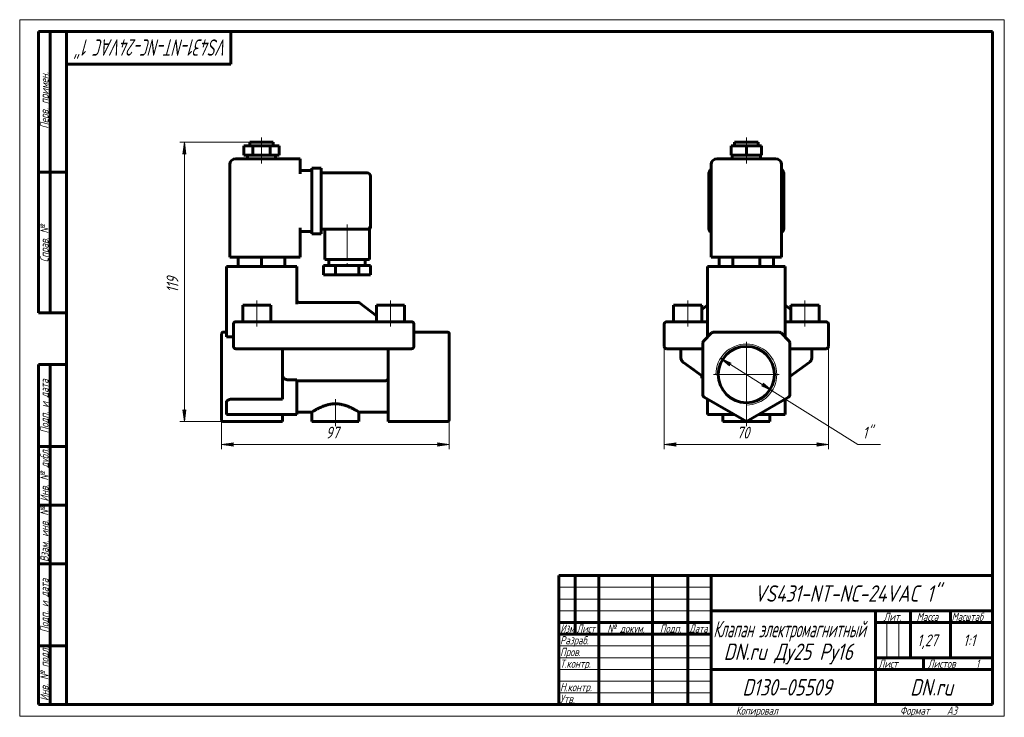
# Model space of a CAD drawing. Header units: millimetres. Extents: x 0 to 420, y 0 to 297.
import ezdxf

# ---------------------------------------------------------------- set-up
doc = ezdxf.new("R2010")
doc.units = ezdxf.units.MM
for name, pattern in [('K5LT_AXLED', [19.5, 15, -1.5, 1.5, -1.5]), ('K5LT_BASIC', [0]), ('K5LT_THIN', [0])]:
    doc.linetypes.add(name, pattern=pattern)
doc.layers.add('Системный слой', color=7, linetype='Continuous')
doc.layers.add('Системный слой (1)', color=7, linetype='Continuous', true_color=0x6c6c6c)
doc.styles.add('KDIMTEXTSTYLE', font='GOST_AU.SHX', dxfattribs={"width": 0.96, "oblique": 15, "height": 5})
doc.styles.add('KTEXTSTYLE', font='GOST_AU.SHX', dxfattribs={"width": 0.96, "height": 5})
doc.dimstyles.new('KDIMSTYLE (1.00)', dxfattribs={"dimtxt": 5, "dimasz": 1, "dimexe": 2, "dimexo": 0, "dimgap": 1, "dimtad": 1, "dimtxsty": 'KDIMTEXTSTYLE', "dimsah": 1, "dimcen": 0, "dimdle": 1, "dimadec": 0, "dimazin": 0, "dimtfac": 0.667, "dimtmove": 0, "dimatfit": 3, "dimfxl": 1, "dimtvp": 1, "dimtolj": 1, "dimtzin": 0, "dimarcsym": 0})

# ---------------------------------------------------------------- blocks, each defined once
blk = doc.blocks.new('U0')
at = {"layer": 'Системный слой (1)', "color": 150, "linetype": 'K5LT_BASIC', "lineweight": 60, "true_color": 0x0080ff}
for q in [(293.46, 172.04), (293.46, 172.03), (293.46, 172.03)]:
    blk.add_line((293.46, 172.03), q, dxfattribs=at)
blk = doc.blocks.new('U1')
at = {"layer": 'Системный слой (1)', "color": 150, "linetype": 'K5LT_BASIC', "lineweight": 60, "true_color": 0x0080ff}
for q in [(326.46, 172.04), (326.46, 172.03), (326.46, 172.03)]:
    blk.add_line((326.46, 172.03), q, dxfattribs=at)
blk = doc.blocks.new('D0')
at = {"layer": 'Системный слой (1)'}
for points in [[(274.96, 115.88), (279.96, 116.54), (279.46, 115.88), (279.96, 115.22)], [(344.96, 115.88), (339.96, 116.54), (340.46, 115.88), (339.96, 115.22)]]:
    blk.add_hatch(color=7, dxfattribs=at).paths.add_polyline_path(points)
at = {"layer": 'Системный слой (1)', "color": 7, "linetype": 'K5LT_THIN', "lineweight": 18}
for p, q in [((274.96, 162.47), (274.96, 113.88)), ((344.96, 162.47), (344.96, 113.88)), ((274.96, 115.88), (279.96, 116.54)), ((279.96, 115.22), (274.96, 115.88)), ((279.96, 116.54), (279.46, 115.88)), ((279.46, 115.88), (279.96, 115.22)), ((340.46, 115.88), (339.96, 116.54)), ((339.96, 116.54), (344.96, 115.88)), ((344.96, 115.88), (339.96, 115.22)), ((339.96, 115.22), (340.46, 115.88))]:
    blk.add_line(p, q, dxfattribs=at)
blk.add_wipeout([(305.87, 116.88), (305.87, 124.26), (313.72, 124.26), (313.72, 116.88)]).dxf.layer = 'Системный слой (1)'
blk.add_line((274.96, 115.88), (344.96, 115.88), dxfattribs=at)
at = {"layer": 'Системный слой (1)', "color": 7, "insert": (305.87, 123.47), "char_height": 5, "attachment_point": 1, "style": 'KTEXTSTYLE'}
blk.add_mtext('\\H5.0;\\W1.000;\\Q15;\\Q15;\\W0.965;70', dxfattribs=at)
blk = doc.blocks.new('KDIMARROW_01')
at = {"layer": 'Системный слой'}
blk.add_hatch(color=0, dxfattribs=at).paths.add_polyline_path([(-5, -0.66), (0, 0), (-5, 0.66), (-4.5, 0)])
at = {"layer": 'Системный слой', "color": 0, "linetype": 'K5LT_THIN', "lineweight": 18}
for p, q in [((-4.5, 0), (-5, 0.66)), ((-5, 0.66), (0, 0)), ((0, 0), (-5, -0.66)), ((-5, -0.66), (-4.5, 0))]:
    blk.add_line(p, q, dxfattribs=at)
at = {"layer": 'Системный слой (1)', "color": 0, "linetype": 'K5LT_THIN', "lineweight": 18}
blk.add_line((86.15, 145.72), (85.15, 145.72), dxfattribs=at)
blk = doc.blocks.new('D1')
at = {"layer": 'Системный слой (1)'}
for points in [[(303.53, 150.53), (298.94, 152.63), (302.83, 149.41), (302.76, 150.24)], [(320.97, 138.82), (317.09, 142.03), (317.16, 141.21), (316.39, 140.92)]]:
    blk.add_hatch(color=7, dxfattribs=at).paths.add_polyline_path(points)
at = {"layer": 'Системный слой (1)', "color": 7, "linetype": 'K5LT_THIN', "lineweight": 18}
for p, q in [((298.94, 152.63), (303.53, 150.53)), ((302.83, 149.41), (298.94, 152.63)), ((298.94, 152.63), (320.97, 138.82)), ((303.53, 150.53), (302.76, 150.24)), ((302.76, 150.24), (302.83, 149.41)), ((316.39, 140.92), (317.16, 141.21)), ((320.97, 138.82), (316.39, 140.92)), ((317.16, 141.21), (317.09, 142.03)), ((317.09, 142.03), (320.97, 138.82))]:
    blk.add_line(p, q, dxfattribs=at)
blk.add_wipeout([(359.56, 116.88), (359.56, 124.26), (364.99, 124.26), (364.99, 116.88)]).dxf.layer = 'Системный слой (1)'
for p, q in [((320.97, 138.82), (357.56, 115.88)), ((357.56, 115.88), (367.21, 115.88))]:
    blk.add_line(p, q, dxfattribs=at)
at = {"layer": 'Системный слой (1)', "color": 7, "insert": (359.56, 123.47), "char_height": 5, "attachment_point": 1, "style": 'KTEXTSTYLE'}
blk.add_mtext('\\H5.0;\\W1.000;\\Q15;\\Q15;\\W0.965;1"', dxfattribs=at)
blk = doc.blocks.new('U2')
at = {"layer": 'Системный слой (1)', "color": 30, "linetype": 'K5LT_AXLED', "lineweight": 18, "true_color": 0xff8000}
for q in [(309.96, 159.72), (295.96, 145.72), (323.96, 145.72), (309.96, 131.72)]:
    blk.add_line((309.96, 145.72), q, dxfattribs=at)
blk = doc.blocks.new('U3')
at = {"layer": 'Системный слой (1)', "color": 150, "linetype": 'K5LT_BASIC', "lineweight": 60, "true_color": 0x0080ff}
for p, q in [((118.15, 129.72), (124.65, 129.72)), ((144.65, 129.72), (157.15, 129.72))]:
    blk.add_line(p, q, dxfattribs=at)
blk = doc.blocks.new('U4')
at = {"layer": 'Системный слой (1)', "color": 150, "linetype": 'K5LT_BASIC', "lineweight": 60, "true_color": 0x0080ff}
for p, q in [((149.65, 208.98), (149.65, 209.13)), ((149.65, 208.84), (149.65, 208.84))]:
    blk.add_line(p, q, dxfattribs=at)
blk = doc.blocks.new('U5')
at = {"layer": 'Системный слой (1)', "color": 150, "linetype": 'K5LT_BASIC', "lineweight": 60, "true_color": 0x0080ff}
for p in [(149.65, 209.22), (149.65, 208.84), (149.65, 208.84)]:
    blk.add_line(p, (149.65, 208.84), dxfattribs=at)
blk = doc.blocks.new('D2')
at = {"layer": 'Системный слой (1)'}
for points in [[(86.15, 115.88), (91.15, 116.54), (90.65, 115.88), (91.15, 115.22)], [(183.15, 115.88), (178.15, 116.54), (178.65, 115.88), (178.15, 115.22)]]:
    blk.add_hatch(color=7, dxfattribs=at).paths.add_polyline_path(points)
at = {"layer": 'Системный слой (1)', "color": 7, "linetype": 'K5LT_THIN', "lineweight": 18}
for p, q in [((183.15, 148.14), (183.15, 113.88)), ((86.15, 145.72), (86.15, 113.88)), ((86.15, 115.88), (91.15, 116.54)), ((91.15, 115.22), (86.15, 115.88)), ((91.15, 116.54), (90.65, 115.88)), ((90.65, 115.88), (91.15, 115.22)), ((178.65, 115.88), (178.15, 116.54)), ((178.15, 116.54), (183.15, 115.88)), ((183.15, 115.88), (178.15, 115.22)), ((178.15, 115.22), (178.65, 115.88))]:
    blk.add_line(p, q, dxfattribs=at)
blk.add_wipeout([(130.57, 116.88), (130.57, 124.26), (138.41, 124.26), (138.41, 116.88)]).dxf.layer = 'Системный слой (1)'
blk.add_line((183.15, 115.88), (86.15, 115.88), dxfattribs=at)
at = {"layer": 'Системный слой (1)', "color": 7, "insert": (130.57, 123.47), "char_height": 5, "attachment_point": 1, "style": 'KTEXTSTYLE'}
blk.add_mtext('\\H5.0;\\W1.000;\\Q15;\\Q15;\\W0.965;97', dxfattribs=at)
blk = doc.blocks.new('D3')
at = {"layer": 'Системный слой (1)'}
for points in [[(70.92, 239.72), (70.26, 244.72), (69.6, 239.72), (70.26, 240.22)], [(70.26, 125.72), (70.92, 130.72), (70.26, 130.22), (69.6, 130.72)]]:
    blk.add_hatch(color=7, dxfattribs=at).paths.add_polyline_path(points)
at = {"layer": 'Системный слой (1)', "color": 7, "linetype": 'K5LT_THIN', "lineweight": 18}
for p, q in [((98.15, 244.72), (68.26, 244.72)), ((69.6, 239.72), (70.26, 244.72)), ((70.26, 244.72), (70.92, 239.72)), ((70.26, 240.22), (69.6, 239.72)), ((70.92, 239.72), (70.26, 240.22)), ((70.26, 125.72), (69.6, 130.72)), ((69.6, 130.72), (70.26, 130.22)), ((70.26, 130.22), (70.92, 130.72)), ((70.92, 130.72), (70.26, 125.72)), ((90.87, 125.72), (68.26, 125.72))]:
    blk.add_line(p, q, dxfattribs=at)
blk.add_wipeout([(69.26, 180.61), (61.88, 180.61), (61.88, 189.47), (69.26, 189.47)]).dxf.layer = 'Системный слой (1)'
blk.add_line((70.26, 125.72), (70.26, 244.72), dxfattribs=at)
at = {"layer": 'Системный слой (1)', "color": 7, "insert": (62.67, 180.61), "char_height": 5, "attachment_point": 1, "rotation": 90, "style": 'KTEXTSTYLE'}
blk.add_mtext('\\H5.0;\\W1.000;\\Q15;\\Q15;\\W0.965;119', dxfattribs=at)
blk = doc.blocks.new('U6')
at = {"color": 7, "linetype": 'K5LT_THIN', "lineweight": 18}
for p, q in [((0, 0), (0, 297)), ((0, 297), (420, 297)), ((420, 297), (420, 0)), ((230, 55), (295, 55)), ((230, 50), (295, 50)), ((230, 45), (295, 45)), ((369.96, 25), (369.96, 40)), ((374.98, 25), (374.98, 40)), ((230, 30), (295, 30)), ((230, 25), (295, 25)), ((230, 20), (295, 20)), ((230, 15), (295, 15)), ((230, 10), (295, 10)), ((420, 0), (0, 0))]:
    blk.add_line(p, q, dxfattribs=at)
at = {"color": 150, "linetype": 'K5LT_BASIC', "lineweight": 60, "true_color": 0x0080ff}
for p, q in [((8, 172), (8, 292)), ((20, 292), (8, 292)), ((13, 172), (13, 292)), ((20, 5), (20, 292)), ((20, 292), (415, 292)), ((90, 292), (90, 278)), ((415, 292), (415, 5)), ((90, 278), (20, 278)), ((20, 232), (8, 232)), ((20, 172), (8, 172)), ((8, 5), (8, 150)), ((20, 150), (8, 150)), ((13, 5), (13, 150)), ((20, 115), (8, 115)), ((20, 90), (8, 90)), ((20, 65), (8, 65)), ((230, 60), (415, 60)), ((230, 5), (230, 60)), ((237, 35), (237, 60)), ((247, 5), (247, 60)), ((270, 5), (270, 60)), ((285, 5), (285, 60)), ((295, 5), (295, 60)), ((295, 45), (415, 45)), ((365, 5), (365, 45)), ((380, 25), (380, 45)), ((397, 25), (397, 45)), ((230, 40), (295, 40)), ((365, 40), (380, 40)), ((380, 40), (415, 40)), ((230, 35), (295, 35)), ((20, 30), (8, 30)), ((365, 25), (415, 25)), ((385.57, 20), (385.57, 25)), ((295, 20), (365, 20)), ((365, 20), (415, 20)), ((20, 5), (8, 5)), ((415, 5), (20, 5))]:
    blk.add_line(p, q, dxfattribs=at)
at = {"color": 7, "attachment_point": 1, "style": 'KTEXTSTYLE'}
for s, insert, char_height, rotation in [('\\H5.0;\\W1.000;\\Q15;\\Q15;\\W0.775;\\H7.00;VS431-NT-NC-24VAC 1"', (88.75, 281.64), 7, 180), ('\\H5.0;\\W1.000;\\Q15;\\Q15;\\W0.965;\\H3.50;Перв. примен.', (8.82, 250.52), 3.5, 90), ('\\H5.0;\\W1.000;\\Q15;\\Q15;\\W0.965;\\H3.50;Справ. №', (8.82, 193.63), 3.5, 90), ('\\H5.0;\\W1.000;\\Q15;\\Q15;\\W0.965;\\H3.50;Подп. и дата', (8.82, 120.66), 3.5, 90), ('\\H5.0;\\W1.000;\\Q15;\\Q15;\\W0.965;\\H3.50;Инв. № дубл.', (8.82, 91.57), 3.5, 90), ('\\H5.0;\\W1.000;\\Q15;\\Q15;\\W0.965;\\H3.50;Взам. инв. №', (8.82, 65.8), 3.5, 90), ('\\H5.0;\\W1.000;\\Q15;\\Q15;\\W0.965;\\H3.50;Подп. и дата', (8.82, 35.66), 3.5, 90), ('\\H5.0;\\W1.000;\\Q15;\\Q15;\\W0.965;\\H3.50;Инв. № подл.', (8.82, 6.57), 3.5, 90)]:
    blk.add_mtext(s, dxfattribs=dict(at, insert=insert, char_height=char_height, rotation=rotation))
for s, insert, char_height in [('\\H5.0;\\W1.000;\\Q15;\\Q15;\\W0.965;\\H7.00;VS431-NT-NC-24VAC 1"', (313.35, 55.86), 7), ('\\H5.0;\\W1.000;\\Q15;\\Q15;\\W0.965;\\H3.50;Лит.', (368.47, 44.18), 3.5), ('\\H5.0;\\W1.000;\\Q15;\\Q15;\\W0.965;\\H3.50;Масса', (382.58, 44.18), 3.5), ('\\H5.0;\\W1.000;\\Q15;\\Q15;\\W0.930;\\H3.50;Масштаб', (397.52, 44.18), 3.5), ('\\H5.0;\\W1.000;\\Q15;\\Q15;\\W0.784;\\H3.50;Изм.', (230.62, 39.18), 3.5), ('\\H5.0;\\W1.000;\\Q15;\\Q15;\\W0.799;\\H3.50;Лист', (237.61, 39.18), 3.5), ('\\H5.0;\\W1.000;\\Q15;\\Q15;\\W0.965;\\H3.50;№ докум.', (250.63, 39.18), 3.5), ('\\H5.0;\\W1.000;\\Q15;\\Q15;\\W0.965;\\H3.50;Подп.', (273.1, 39.18), 3.5), ('\\H5.0;\\W1.000;\\Q15;\\Q15;\\W0.799;\\H3.50;Дата', (285.61, 39.18), 3.5), ('\\H5.0;\\W1.000;\\Q15;\\Q15;\\W0.672;\\H7.00;Клапан электромагнитный', (295.88, 40.69), 7), ('\\H5.0;\\W1.000;\\Q15;\\Q15;\\W0.965;\\H3.50;Разраб.', (230.5, 34.18), 3.5), ('\\H5.0;\\W1.000;\\Q15;\\Q15;\\W0.965;1,27', (382.83, 34.9), 5), ('\\H5.0;\\W1.000;\\Q15;\\Q15;\\W0.965;{\\c16711680;1:1}', (402.44, 34.9), 5), ('\\H5.0;\\W1.000;\\Q15;\\Q15;\\W0.965;\\H7.00;DN.ru Ду25 Ру16', (300.3, 31.02), 7), ('\\H5.0;\\W1.000;\\Q15;\\Q15;\\W0.965;\\H3.50;Пров.', (230.5, 29.18), 3.5), ('\\H5.0;\\W1.000;\\Q15;\\Q15;\\W0.965;\\H3.50;Т.контр.', (230.5, 24.18), 3.5), ('\\H5.0;\\W1.000;\\Q15;\\Q15;\\W0.965;\\H3.50;Лист', (366.32, 24.18), 3.5), ('\\H5.0;\\W1.000;\\Q15;\\Q15;\\W0.965;\\H3.50;Листов', (387.36, 24.18), 3.5), ('\\H5.0;\\W1.000;\\Q15;\\Q15;\\W0.965;\\H3.50;1', (407.91, 24.18), 3.5), ('\\H5.0;\\W1.000;\\Q15;\\Q15;\\W0.965;\\H3.50;Н.контр.', (230.5, 14.18), 3.5), ('\\H5.0;\\W1.000;\\Q15;\\Q15;\\W0.965;\\H7.00;D130-05509', (308.26, 15.86), 7), ('\\H5.0;\\W1.000;\\Q15;\\Q15;\\W0.965;\\H7.00;DN.ru', (379.84, 15.86), 7), ('\\H5.0;\\W1.000;\\Q15;\\Q15;\\W0.965;\\H3.50;Утв.', (230.5, 9.18), 3.5), ('\\H5.0;\\W1.000;\\Q15;\\Q15;\\W0.965;\\H3.50;Копировал', (305.5, 4.18), 3.5), ('\\H5.0;\\W1.000;\\Q15;\\Q15;\\W0.965;\\H3.50;Формат', (375.5, 4.18), 3.5), ('\\H5.0;\\W1.000;\\Q15;\\Q15;\\W0.965;\\H3.50;A3', (395.5, 4.18), 3.5)]:
    blk.add_mtext(s, dxfattribs=dict(at, insert=insert, char_height=char_height))

msp = doc.modelspace()

# ---------------------------------------------------------------- linework, layer by layer
at = {"layer": 'Системный слой (1)', "color": 150, "linetype": 'K5LT_BASIC', "lineweight": 60, "true_color": 0x0080ff}
for p, q in [((98.154, 244.723), (108.154, 244.723)), ((98.154, 243.223), (98.154, 244.723)), ((108.154, 243.223), (108.154, 244.723)), ((304.958, 244.723), (314.958, 244.723)), ((304.958, 243.223), (304.958, 244.723)), ((314.958, 243.223), (314.958, 244.723)), ((95.654, 239.223), (95.654, 243.223)), ((95.654, 243.223), (99.404, 243.223)), ((99.404, 243.223), (106.904, 243.223)), ((99.404, 239.223), (99.404, 243.223)), ((106.904, 243.223), (110.654, 243.223)), ((106.904, 239.223), (106.904, 243.223)), ((110.654, 239.223), (110.654, 243.223)), ((303.463, 243.223), (309.958, 243.223)), ((303.463, 239.223), (303.463, 243.223)), ((309.958, 239.223), (309.958, 243.223)), ((309.958, 243.223), (316.453, 243.223)), ((316.453, 239.223), (316.453, 243.223)), ((89.654, 195.723), (89.654, 235.223)), ((119.654, 237.723), (92.154, 237.723)), ((95.654, 239.223), (99.404, 239.223)), ((97.154, 237.723), (97.154, 239.223)), ((99.404, 239.223), (106.904, 239.223)), ((106.904, 239.223), (110.654, 239.223)), ((109.154, 237.723), (109.154, 239.223)), ((119.654, 237.723), (119.654, 235.223)), ((119.654, 231.223), (119.654, 235.223)), ((294.958, 195.723), (294.958, 235.223)), ((322.458, 237.723), (297.458, 237.723)), ((303.463, 239.223), (309.958, 239.223)), ((303.958, 237.723), (303.958, 239.223)), ((309.958, 239.223), (316.453, 239.223)), ((315.958, 237.723), (315.958, 239.223)), ((324.958, 195.723), (324.958, 235.223)), ((119.654, 232.723), (124.654, 232.723)), ((124.654, 233.723), (128.654, 233.723)), ((124.654, 231.223), (124.654, 233.723)), ((124.654, 231.223), (124.654, 208.223)), ((128.654, 233.723), (128.654, 231.223)), ((128.654, 231.723), (148.154, 231.723)), ((128.654, 231.223), (128.654, 208.223)), ((293.958, 208.223), (293.958, 231.223)), ((325.958, 231.223), (325.958, 208.223)), ((149.654, 230.223), (149.654, 209.223)), ((119.654, 195.723), (119.654, 208.223)), ((119.654, 206.723), (124.654, 206.723)), ((124.654, 205.723), (124.654, 208.223)), ((128.654, 208.223), (128.654, 205.723)), ((128.654, 207.723), (148.154, 207.723)), ((130.154, 207.723), (130.154, 194.723)), ((148.154, 207.723), (149.154, 207.723)), ((149.154, 207.723), (149.154, 194.723)), ((149.654, 209.223), (149.654, 208.841)), ((149.654, 208.841), (149.654, 208.841)), ((149.654, 208.841), (149.654, 208.841)), ((124.654, 205.723), (128.654, 205.723)), ((92.154, 195.723), (89.654, 195.723)), ((92.154, 195.723), (119.654, 195.723)), ((93.154, 195.723), (93.154, 191.723)), ((103.154, 195.723), (103.154, 191.723)), ((113.154, 195.723), (113.154, 191.723)), ((149.154, 194.723), (130.154, 194.723)), ((131.904, 194.723), (131.904, 192.223)), ((147.404, 194.723), (147.404, 192.223)), ((297.458, 195.723), (294.958, 195.723)), ((297.458, 195.723), (322.458, 195.723)), ((298.411, 195.723), (298.411, 191.723)), ((304.184, 195.723), (304.184, 191.723)), ((315.731, 195.723), (315.731, 191.723)), ((321.505, 195.723), (321.505, 191.723)), ((324.958, 195.723), (322.458, 195.723)), ((88.154, 191.723), (88.154, 161.723)), ((115.654, 191.723), (88.154, 191.723)), ((115.654, 191.723), (118.154, 191.723)), ((118.154, 191.723), (118.154, 175.786)), ((129.654, 192.223), (129.654, 188.223)), ((134.654, 192.223), (129.654, 192.223)), ((144.654, 192.223), (134.654, 192.223)), ((134.654, 192.223), (134.654, 188.223)), ((144.654, 192.223), (144.654, 188.223)), ((149.654, 192.223), (144.654, 192.223)), ((149.654, 192.223), (149.654, 188.223)), ((326.458, 191.723), (293.458, 191.723)), ((293.458, 191.723), (293.458, 161.723)), ((326.458, 191.723), (326.458, 161.723)), ((134.654, 188.223), (129.654, 188.223)), ((144.654, 188.223), (134.654, 188.223)), ((149.654, 188.223), (144.654, 188.223)), ((144.316, 176.433), (119.154, 176.433)), ((95.154, 175.223), (107.154, 175.223)), ((95.154, 168.223), (95.154, 175.223)), ((107.154, 168.223), (107.154, 175.223)), ((144.922, 176.228), (152.154, 170.721)), ((152.154, 175.223), (164.154, 175.223)), ((152.154, 168.223), (152.154, 175.223)), ((164.154, 168.223), (164.154, 175.223)), ((278.958, 175.223), (290.958, 175.223)), ((278.958, 168.223), (278.958, 175.223)), ((293.458, 175.29), (290.958, 173.386)), ((290.958, 168.223), (290.958, 175.223)), ((326.458, 175.29), (328.958, 173.386)), ((328.958, 175.223), (340.958, 175.223)), ((328.958, 168.223), (328.958, 175.223)), ((340.958, 168.223), (340.958, 175.223)), ((92.154, 168.223), (94.154, 168.223)), ((165.154, 168.223), (94.154, 168.223)), ((165.154, 168.223), (167.154, 168.223)), ((275.958, 168.223), (277.958, 168.223)), ((277.958, 168.223), (293.458, 168.223)), ((293.458, 172.04), (293.458, 172.046)), ((326.458, 172.04), (326.458, 172.046)), ((326.458, 168.223), (341.958, 168.223)), ((341.958, 168.223), (343.958, 168.223)), ((91.154, 167.223), (91.154, 157.723)), ((168.154, 157.723), (168.154, 167.223)), ((274.958, 167.223), (274.958, 157.723)), ((344.958, 167.223), (344.958, 157.723)), ((86.154, 163.076), (86.154, 163.223)), ((86.154, 159.662), (86.154, 163.076)), ((86.154, 159.309), (86.154, 159.662)), ((88.154, 163.723), (86.654, 163.723)), ((88.154, 161.723), (91.154, 161.723)), ((168.154, 163.723), (182.654, 163.723)), ((183.154, 163.223), (183.154, 163.076)), ((183.154, 159.662), (183.154, 163.076)), ((183.154, 159.662), (183.154, 159.309)), ((295.165, 163.43), (291.751, 160.016)), ((324.044, 163.723), (295.872, 163.723)), ((328.165, 160.016), (324.751, 163.43)), ((86.154, 136.981), (86.154, 159.309)), ((94.154, 156.723), (92.154, 156.723)), ((94.154, 156.723), (165.154, 156.723)), ((112.154, 136.981), (112.154, 156.723)), ((157.154, 136.981), (157.154, 156.723)), ((167.154, 156.723), (165.154, 156.723)), ((183.154, 136.981), (183.154, 159.309)), ((277.958, 156.723), (275.958, 156.723)), ((277.958, 156.723), (291.458, 156.723)), ((281.958, 156.723), (281.958, 153.24)), ((291.458, 159.309), (291.458, 136.981)), ((328.458, 136.981), (328.458, 159.309)), ((328.458, 156.723), (341.958, 156.723)), ((337.958, 156.723), (337.958, 153.24)), ((343.958, 156.723), (341.958, 156.723)), ((291.458, 144.919), (283.216, 150.798)), ((283.216, 150.798), (287.504, 147.739)), ((336.7, 150.798), (328.458, 144.919)), ((114.474, 143.492), (118.154, 143.492)), ((118.154, 143.492), (118.154, 128.723)), ((118.154, 142.965), (155.354, 142.965)), ((290.958, 145.167), (290.958, 145.275)), ((290.958, 144.167), (290.958, 145.167)), ((291.11, 145.167), (290.958, 145.167)), ((291.458, 144.167), (290.958, 144.167)), ((86.154, 136.548), (86.154, 136.981)), ((86.154, 126.3), (86.154, 136.548)), ((112.154, 135.249), (90.654, 135.249)), ((112.154, 136.981), (112.154, 136.115)), ((112.154, 135.249), (112.154, 136.115)), ((157.154, 136.115), (157.154, 136.981)), ((157.154, 125.723), (157.154, 136.115)), ((183.154, 136.981), (183.154, 136.548)), ((183.154, 126.3), (183.154, 136.548)), ((291.958, 136.115), (309.958, 125.723)), ((293.458, 135.249), (293.458, 128.723)), ((309.958, 125.723), (327.958, 136.115)), ((326.458, 135.249), (326.458, 128.723)), ((88.154, 133.806), (88.154, 128.723)), ((90.654, 128.723), (88.154, 128.723)), ((118.154, 128.723), (90.654, 128.723)), ((112.154, 125.723), (112.154, 128.723)), ((124.654, 129.723), (124.654, 125.723)), ((144.654, 129.723), (144.654, 125.723)), ((295.958, 128.723), (293.458, 128.723)), ((304.762, 128.723), (295.958, 128.723)), ((299.958, 128.723), (299.958, 125.723)), ((309.958, 125.723), (309.958, 126.3)), ((323.958, 128.723), (315.154, 128.723)), ((319.958, 128.723), (319.958, 125.723)), ((326.458, 128.723), (323.958, 128.723)), ((112.154, 125.723), (86.654, 125.723)), ((144.654, 125.723), (124.654, 125.723)), ((157.154, 125.723), (182.654, 125.723)), ((319.958, 125.723), (299.958, 125.723))]:
    msp.add_line(p, q, dxfattribs=at)
at = {"layer": 'Системный слой (1)', "color": 30, "linetype": 'K5LT_AXLED', "lineweight": 18, "true_color": 0xff8000}
for p, q in [((103.154, 241.223), (103.154, 246.723)), ((309.958, 241.223), (309.958, 246.723)), ((103.154, 235.723), (103.154, 241.223)), ((309.958, 235.723), (309.958, 241.223)), ((139.654, 209.723), (139.654, 190.223)), ((101.154, 166.223), (101.154, 177.223)), ((158.154, 166.223), (158.154, 177.223)), ((284.958, 166.223), (284.958, 177.223)), ((334.958, 166.223), (334.958, 177.223))]:
    msp.add_line(p, q, dxfattribs=at)
at = {"layer": 'Системный слой (1)', "color": 150, "linetype": 'K5LT_BASIC', "lineweight": 60, "true_color": 0x0080ff}
msp.add_circle((309.958, 145.723), 12, dxfattribs=at)
for centre, radius, start, end in [((92.154, 235.223), 2.5, 90, 180), ((297.458, 235.223), 2.5, 90, 180), ((322.458, 235.223), 2.5, 0, 90), ((148.154, 230.223), 1.5, 0, 90), ((296.458, 231.223), 2.5, 126.8699, 180), ((323.458, 231.223), 2.5, 0, 53.1301), ((148.154, 209.223), 1.5, 270, 0), ((148.154, 209.223), 1.5, 270.44711, 0), ((148.154, 208.841), 1.5, 311.81031, 0), ((296.458, 208.223), 2.5, 180, 233.1301), ((323.458, 208.223), 2.5, 306.8699, 0), ((119.154, 177.433), 1, 180, 270), ((144.316, 175.433), 1, 52.70853, 90), ((92.154, 167.223), 1, 90, 180), ((167.154, 167.223), 1, 0, 90), ((275.958, 167.223), 1, 90, 180), ((343.958, 167.223), 1, 0, 90), ((86.654, 163.223), 0.5, 90, 180), ((182.654, 163.223), 0.5, 0, 90), ((292.458, 159.309), 1, 135, 180), ((295.872, 162.723), 1, 90, 135), ((324.044, 162.723), 1, 45, 90), ((327.458, 159.309), 1, 0, 45), ((92.154, 157.723), 1, 180, 270), ((167.154, 157.723), 1, 270, 0), ((275.958, 157.723), 1, 180, 270), ((343.958, 157.723), 1, 270, 0), ((292.458, 136.981), 1, 180, 240), ((327.458, 136.981), 1, 300, 0)]:
    msp.add_arc(centre, radius, start, end, dxfattribs=at)
at = {"layer": 'Системный слой (1)', "color": 7, "linetype": 'K5LT_THIN', "lineweight": 18}
msp.add_arc((309.958, 145.723), 13, 270, 180, dxfattribs=at)
at = {"layer": 'Системный слой (1)', "color": 150, "linetype": 'K5LT_BASIC', "lineweight": 60, "true_color": 0x0080ff}
for points, knots in [([(149.654, 208.841), (149.654, 208.84), (149.654, 208.84), (149.654, 208.836), (149.654, 208.832), (149.654, 208.823), (149.654, 208.818), (149.653, 208.804), (149.653, 208.794), (149.652, 208.765), (149.651, 208.745), (149.646, 208.687), (149.642, 208.648), (149.626, 208.544), (149.611, 208.479), (149.573, 208.351), (149.55, 208.289), (149.495, 208.166), (149.464, 208.107), (149.393, 207.993), (149.354, 207.939), (149.307, 207.881), (149.302, 207.875), (149.284, 207.854), (149.27, 207.839), (149.246, 207.813), (149.235, 207.801), (149.215, 207.781), (149.206, 207.772), (149.19, 207.756), (149.183, 207.75), (149.168, 207.736), (149.161, 207.729), (149.154, 207.723)], [0.0047483, 0.0047483, 0.0047483, 0.0047483, 0.0189931, 0.0189931, 0.1590787, 0.1590787, 0.3324021, 0.3324021, 0.6790491, 0.6790491, 1.372343, 1.372343, 2.7589308, 2.7589308, 5.124437, 5.124437, 7.509409, 7.509409, 9.8986523, 9.8986523, 12.2816114, 12.2816114, 12.5561389, 12.5561389, 13.2771072, 13.2771072, 13.8449686, 13.8449686, 14.2922372, 14.2922372, 14.6445226, 14.6445226, 14.996808, 14.996808, 14.996808, 14.996808]), ([(149.654, 208.841), (149.654, 208.841), (149.654, 208.841), (149.654, 208.84), (149.654, 208.84), (149.654, 208.835), (149.654, 208.831), (149.654, 208.822), (149.654, 208.817), (149.653, 208.8), (149.653, 208.79), (149.652, 208.778), (149.652, 208.777), (149.651, 208.755), (149.65, 208.734), (149.645, 208.671), (149.639, 208.628), (149.621, 208.52), (149.605, 208.455), (149.565, 208.328), (149.54, 208.265), (149.484, 208.144), (149.451, 208.085), (149.379, 207.972), (149.339, 207.919), (149.254, 207.82), (149.21, 207.774), (149.163, 207.731)], [0.0107628, 0.0107628, 0.0107628, 0.0107628, 0.0110125, 0.0110125, 0.0322883, 0.0322883, 0.1716786, 0.1716786, 0.3648827, 0.3648827, 0.7512909, 0.7512909, 0.7851429, 0.7851429, 1.5241073, 1.5241073, 3.0589774, 3.0589774, 5.4290278, 5.4290278, 7.8162344, 7.8162344, 10.2067569, 10.2067569, 12.5891959, 12.5891959, 14.8465543, 14.8465543, 14.8465543, 14.8465543]), ([(149.654, 208.841), (149.654, 208.834), (149.654, 208.827), (149.653, 208.812), (149.653, 208.805), (149.653, 208.789), (149.653, 208.781), (149.652, 208.766), (149.651, 208.758), (149.65, 208.741), (149.65, 208.732), (149.649, 208.724)], [0, 0, 0, 0, 0.8807643, 0.8807643, 1.8807643, 1.8807643, 2.8807643, 2.8807643, 3.8807643, 3.8807643, 5, 5, 5, 5]), ([(149.654, 208.841), (149.654, 208.834), (149.654, 208.827), (149.653, 208.812), (149.653, 208.804), (149.653, 208.789), (149.653, 208.781), (149.652, 208.765), (149.651, 208.757), (149.65, 208.741), (149.65, 208.732), (149.649, 208.723)], [0, 0, 0, 0, 0.8760259, 0.8760259, 1.8760259, 1.8760259, 2.8760259, 2.8760259, 3.8760259, 3.8760259, 5, 5, 5, 5]), ([(283.216, 150.798), (283.215, 150.798), (283.214, 150.799), (283.211, 150.801), (283.208, 150.803), (283.201, 150.808), (283.197, 150.812), (283.183, 150.821), (283.175, 150.828), (283.148, 150.847), (283.131, 150.861), (283.079, 150.901), (283.045, 150.928), (282.946, 151.013), (282.882, 151.072), (282.727, 151.229), (282.64, 151.331), (282.479, 151.546), (282.405, 151.659), (282.273, 151.895), (282.215, 152.018), (282.116, 152.269), (282.075, 152.399), (282.011, 152.66), (281.988, 152.793), (281.964, 153.026), (281.958, 153.127), (281.958, 153.231), (281.958, 153.236), (281.958, 153.24)], [0.0064229, 0.0064229, 0.0064229, 0.0064229, 0.0256916, 0.0256916, 0.0900783, 0.0900783, 0.1994252, 0.1994252, 0.4181192, 0.4181192, 0.855507, 0.855507, 1.7238599, 1.7238599, 3.4605655, 3.4605655, 6.1310511, 6.1310511, 8.8221797, 8.8221797, 11.5246771, 11.5246771, 14.2239164, 14.2239164, 16.904994, 16.904994, 18.9098373, 18.9098373, 18.9963665, 18.9963665, 18.9963665, 18.9963665]), ([(336.7, 150.798), (336.701, 150.798), (336.701, 150.799), (336.705, 150.801), (336.707, 150.803), (336.714, 150.808), (336.719, 150.811), (336.732, 150.821), (336.74, 150.827), (336.766, 150.846), (336.783, 150.86), (336.834, 150.899), (336.867, 150.926), (336.965, 151.009), (337.028, 151.067), (337.182, 151.222), (337.27, 151.324), (337.432, 151.538), (337.506, 151.651), (337.638, 151.886), (337.697, 152.009), (337.796, 152.26), (337.838, 152.389), (337.902, 152.651), (337.926, 152.784), (337.952, 153.02), (337.957, 153.124), (337.958, 153.231), (337.958, 153.236), (337.958, 153.24)], [0.0061296, 0.0061296, 0.0061296, 0.0061296, 0.0245184, 0.0245184, 0.0889294, 0.0889294, 0.1962477, 0.1962477, 0.4108843, 0.4108843, 0.8401573, 0.8401573, 1.6925739, 1.6925739, 3.397407, 3.397407, 6.067153, 6.067153, 8.7582447, 8.7582447, 11.4605611, 11.4605611, 14.1603181, 14.1603181, 16.8417749, 16.8417749, 18.9098348, 18.9098348, 18.9963629, 18.9963629, 18.9963629, 18.9963629]), ([(283.216, 150.798), (283.216, 150.798), (283.216, 150.798), (283.216, 150.798), (283.216, 150.798), (283.215, 150.798), (283.215, 150.798), (283.215, 150.798), (283.215, 150.799), (283.214, 150.799), (283.213, 150.799), (283.212, 150.8), (283.211, 150.801), (283.208, 150.803), (283.207, 150.804), (283.201, 150.808), (283.197, 150.811), (283.189, 150.817), (283.183, 150.821), (283.173, 150.829), (283.168, 150.833), (283.154, 150.843), (283.146, 150.849), (283.138, 150.855)], [0.0021694, 0.0021694, 0.0021694, 0.0021694, 0.0086775, 0.0086775, 0.0246521, 0.0246521, 0.0558123, 0.0558123, 0.1181327, 0.1181327, 0.2427735, 0.2427735, 0.4898857, 0.4898857, 0.9819407, 0.9819407, 1.9638815, 1.9638815, 3.3638815, 3.3638815, 4.7638815, 4.7638815, 7, 7, 7, 7]), ([(336.7, 150.798), (336.702, 150.799), (336.704, 150.8), (336.708, 150.804), (336.71, 150.805), (336.717, 150.81), (336.721, 150.813), (336.731, 150.82), (336.736, 150.824), (336.746, 150.831), (336.751, 150.835), (336.764, 150.845), (336.771, 150.85), (336.778, 150.855)], [0, 0, 0, 0, 0.4857617, 0.4857617, 1.133444, 1.133444, 2.266888, 2.266888, 3.666888, 3.666888, 5.066888, 5.066888, 7, 7, 7, 7]), ([(114.474, 143.492), (114.447, 143.492), (114.399, 143.493), (114.344, 143.495), (114.289, 143.497), (114.227, 143.501), (114.147, 143.509), (114.086, 143.516), (114.033, 143.523), (113.982, 143.531), (113.912, 143.543), (113.837, 143.559), (113.763, 143.576), (113.691, 143.595), (113.622, 143.616), (113.554, 143.638), (113.49, 143.661), (113.427, 143.686), (113.367, 143.711), (113.309, 143.738), (113.254, 143.765), (113.2, 143.794), (113.148, 143.823), (113.098, 143.852), (113.051, 143.882), (113.004, 143.913), (112.955, 143.948), (112.91, 143.981), (112.873, 144.011), (112.837, 144.041), (112.798, 144.074), (112.754, 144.114), (112.716, 144.15), (112.678, 144.188), (112.642, 144.227), (112.606, 144.267), (112.571, 144.308), (112.537, 144.35), (112.503, 144.394), (112.47, 144.439), (112.438, 144.486), (112.406, 144.534), (112.376, 144.584), (112.346, 144.635), (112.318, 144.687), (112.291, 144.74), (112.265, 144.795), (112.24, 144.851), (112.216, 144.908), (112.194, 144.966), (112.177, 145.012), (112.164, 145.052), (112.158, 145.072), (112.154, 145.085)], [0, 0, 0, 0, 0.0276237, 0.0476922, 0.0549695, 0.0820584, 0.1087424, 0.1352476, 0.1422737, 0.1612645, 0.186962, 0.2122101, 0.2373243, 0.2618283, 0.2858657, 0.3091144, 0.3320459, 0.3541428, 0.3757192, 0.3965796, 0.4172418, 0.4372833, 0.456906, 0.4758739, 0.4946182, 0.5128619, 0.5308353, 0.5543578, 0.5681853, 0.5778084, 0.6011883, 0.6186873, 0.6361964, 0.6537743, 0.6714124, 0.6891597, 0.7069574, 0.7249851, 0.7431919, 0.7617068, 0.780349, 0.7993335, 0.8185343, 0.8380263, 0.8576056, 0.8774391, 0.8974485, 0.9177179, 0.9380637, 0.9585958, 0.9792382, 0.9868153, 1, 1, 1, 1]), ([(155.354, 142.965), (155.369, 142.965), (155.4, 142.965), (155.447, 142.966), (155.493, 142.968), (155.539, 142.971), (155.585, 142.975), (155.631, 142.979), (155.677, 142.984), (155.723, 142.991), (155.769, 142.998), (155.815, 143.006), (155.861, 143.015), (155.906, 143.025), (155.952, 143.036), (155.998, 143.048), (156.044, 143.061), (156.09, 143.075), (156.138, 143.091), (156.189, 143.11), (156.251, 143.134), (156.321, 143.165), (156.398, 143.203), (156.465, 143.24), (156.521, 143.273), (156.569, 143.303), (156.621, 143.337), (156.681, 143.381), (156.742, 143.429), (156.797, 143.475), (156.839, 143.513), (156.872, 143.544), (156.902, 143.574), (156.932, 143.605), (156.967, 143.643), (157.007, 143.687), (157.048, 143.737), (157.083, 143.781), (157.112, 143.82), (157.134, 143.85), (157.147, 143.87), (157.154, 143.879)], [0, 0, 0, 0, 0.0220833, 0.044104, 0.0660751, 0.0879896, 0.1098869, 0.1317914, 0.1537101, 0.1756373, 0.1975675, 0.2195839, 0.2416838, 0.2639454, 0.2862829, 0.3088336, 0.3315268, 0.3544323, 0.3774152, 0.4030703, 0.4313241, 0.4722508, 0.5129881, 0.5535012, 0.5808703, 0.6054523, 0.6342215, 0.6695123, 0.7111693, 0.745181, 0.7719621, 0.7914467, 0.8107177, 0.8313677, 0.8536022, 0.8848223, 0.9155257, 0.9456951, 0.9658819, 0.9839888, 1, 1, 1, 1]), ([(144.654, 129.723), (144.654, 129.723), (144.647, 129.727), (144.616, 129.746), (144.565, 129.778), (144.495, 129.822), (144.394, 129.884), (144.257, 129.968), (144.072, 130.08), (143.872, 130.2), (143.663, 130.323), (143.452, 130.445), (143.219, 130.578), (142.965, 130.721), (142.691, 130.871), (142.4, 131.027), (142.094, 131.185), (141.779, 131.344), (141.457, 131.501), (141.095, 131.671), (140.679, 131.858), (140.192, 132.063), (139.645, 132.276), (139.042, 132.489), (138.391, 132.691), (137.74, 132.862), (137.111, 132.998), (136.522, 133.098), (135.958, 133.169), (135.411, 133.214), (134.977, 133.231), (134.623, 133.234), (134.319, 133.23), (133.961, 133.216), (133.534, 133.185), (133.015, 133.13), (132.405, 133.037), (131.791, 132.913), (131.264, 132.784), (130.82, 132.66), (130.366, 132.52), (129.793, 132.325), (129.055, 132.042), (128.268, 131.701), (127.571, 131.368), (127.056, 131.105), (126.668, 130.899), (126.315, 130.706), (125.961, 130.507), (125.618, 130.308), (125.35, 130.149), (125.149, 130.028), (124.992, 129.932), (124.856, 129.849), (124.749, 129.782), (124.685, 129.743), (124.658, 129.726), (124.654, 129.723), (124.654, 129.723)], [0, 0, 0, 0, 0.0070067, 0.01399817, 0.02097534, 0.02792852, 0.03487291, 0.04417451, 0.05354099, 0.06297295, 0.07022282, 0.07759217, 0.08516377, 0.09281946, 0.10055416, 0.10828383, 0.11592364, 0.1234808, 0.13080381, 0.13797451, 0.14721482, 0.15696855, 0.16723985, 0.178675, 0.19011391, 0.20155542, 0.21167355, 0.22110655, 0.22985098, 0.23833951, 0.24664837, 0.24998818, 0.25475995, 0.26071121, 0.26664055, 0.2746691, 0.28508371, 0.29576897, 0.30461585, 0.31152716, 0.31861269, 0.32851219, 0.34259696, 0.36061, 0.37660809, 0.38904728, 0.39805231, 0.40692457, 0.41866725, 0.43050029, 0.44242363, 0.45083427, 0.45864512, 0.46827561, 0.47791637, 0.48756871, 0.49480763, 0.49998969, 0.49998969, 0.49998969, 0.49998969])]:
    msp.add_open_spline(points, degree=3, knots=knots, dxfattribs=at)
for points in [[(88.154, 133.806), (88.154, 134.651), (89.189, 135.249), (90.654, 135.249)], [(86.654, 125.723), (86.361, 125.723), (86.154, 125.962), (86.154, 126.3)], [(182.654, 125.723), (182.947, 125.723), (183.154, 125.962), (183.154, 126.3)]]:
    msp.add_rational_spline(points, [1, 0.804737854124, 0.804737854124, 1], degree=3, dxfattribs=at)

# ---------------------------------------------------------------- block references
at = {"layer": 'Системный слой (1)'}
for name in ['U5', 'U4', 'U0', 'U1', 'U3']:
    msp.add_blockref(name, (0, 0), dxfattribs=at)

# ---------------------------------------------------------------- next in the draw order: dimensions: what is measured, and where the dimension line sits
at = {"layer": 'Системный слой (1)', "color": 7}
for base, p1, p2, text, picture, middle in [((274.958, 115.878), (344.958, 162.473), (274.958, 162.473), '\\H5.0;\\W0.965;\\Q15;\\H5.0;\\W0.965;\\Q15;\\Q15;70', 'D0', (309.958, 115.878)), ((183.154, 115.878), (86.154, 145.723), (183.154, 148.145), '\\H5.0;\\W0.965;\\Q15;\\H5.0;\\W0.965;\\Q15;\\Q15;97', 'D2', (134.654, 115.878))]:
    dim = msp.add_linear_dim(base=base, p1=p1, p2=p2, text=text, dimstyle='KDIMSTYLE (1.00)', override={"dimexo": 0, "dimblk1": 'KDIMARROW_01', "dimblk2": 'KDIMARROW_01', "dimse1": 0, "dimse2": 0, "dimclrt": 7, "dimtolj": 1}, dxfattribs=at)
    dim.commit()
    dim.dimension.update_dxf_attribs({"geometry": picture, "text_midpoint": middle, "dimtype": 160})

# ---------------------------------------------------------------- next in the draw order: linework, layer by layer
at = {"layer": 'Системный слой (1)', "color": 30, "linetype": 'K5LT_AXLED', "lineweight": 18, "true_color": 0xff8000}
msp.add_line((134.654, 135.233), (134.654, 123.723), dxfattribs=at)

# ---------------------------------------------------------------- next in the draw order: dimensions: what is measured, and where the dimension line sits
at = {"layer": 'Системный слой (1)', "color": 7}
dim = msp.add_linear_dim(base=(70.26, 125.723), p1=(98.154, 244.723), p2=(90.868, 125.723), angle=90, text='\\H5.0;\\W0.965;\\Q15;\\H5.0;\\W0.965;\\Q15;\\Q15;119', dimstyle='KDIMSTYLE (1.00)', override={"dimexo": 0, "dimblk1": 'KDIMARROW_01', "dimblk2": 'KDIMARROW_01', "dimse1": 0, "dimse2": 0, "dimclrt": 7, "dimtolj": 1}, dxfattribs=at)
dim.commit()
dim.dimension.update_dxf_attribs({"geometry": 'D3', "text_midpoint": (70.26, 185.223), "dimtype": 160})
dim = msp.add_diameter_dim_2p(p1=(298.944, 152.629), p2=(320.972, 138.817), text='\\H5.0;\\W0.965;\\Q15;\\H5.0;\\W0.965;\\Q15;\\Q15;1"', dimstyle='KDIMSTYLE (1.00)', override={"dimtih": 1, "dimtoh": 1, "dimblk1": 'KDIMARROW_01', "dimblk2": 'KDIMARROW_01', "dimclrt": 7, "dimtmove": 1, "dimatfit": 2, "dimtolj": 1}, dxfattribs=at)
dim.commit()
dim.dimension.update_dxf_attribs({"geometry": 'D1', "text_midpoint": (359.557, 115.878), "dimtype": 163})

# ---------------------------------------------------------------- next in the draw order: linework, layer by layer
at = {"layer": 'Системный слой (1)', "color": 30, "linetype": 'K5LT_AXLED', "lineweight": 18, "true_color": 0xff8000}
msp.add_line((309.958, 123.723), (309.958, 135.233), dxfattribs=at)

# ---------------------------------------------------------------- next in the draw order: block references
msp.add_blockref('U6', (0, 0))
at = {"layer": 'Системный слой (1)'}
msp.add_blockref('U2', (0, 0), dxfattribs=at)

doc.saveas('drawing.dxf')
